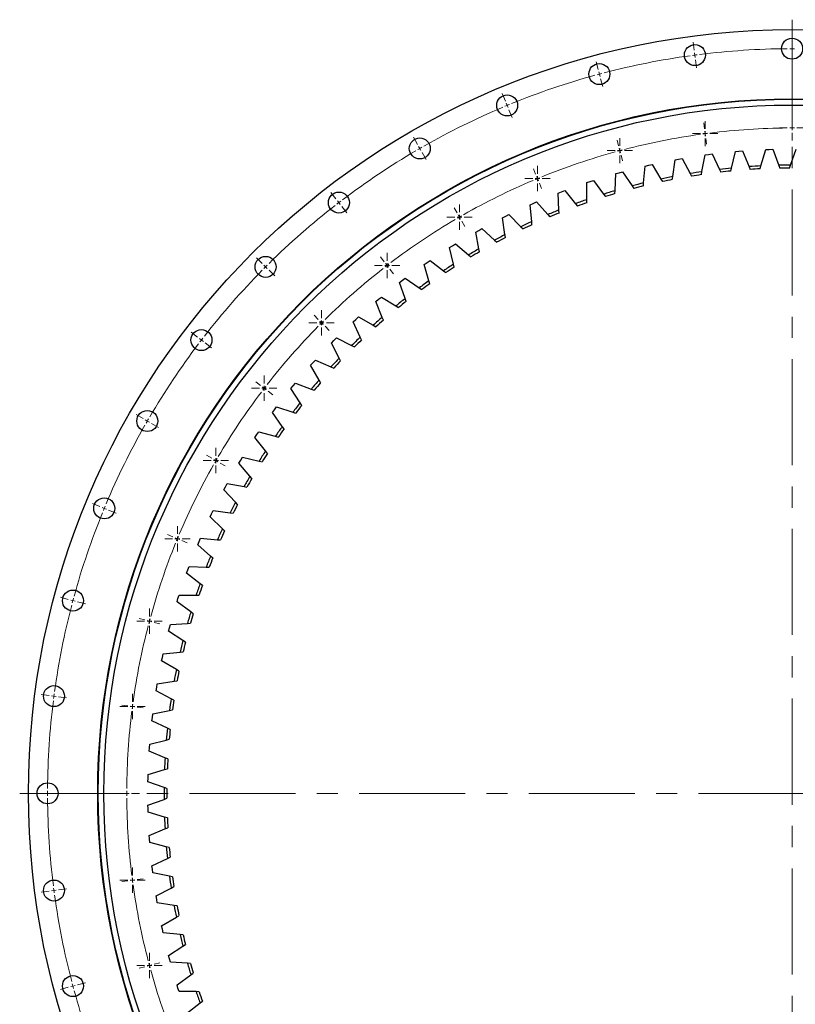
# Model space of a CAD drawing. Header units: millimetres. Extents: x 488 to 8520, y 6652 to 12890.
# Tile 2 of 16: x 1393 to 2206, y 7711 to 8743. Entities that reach past the tile are written whole.
import ezdxf

# ---------------------------------------------------------------- set-up
doc = ezdxf.new("R2010")
doc.units = ezdxf.units.MM
doc.header["$LTSCALE"] = 50
doc.linetypes.add('CENTER', pattern=[10.16, 6.35, -1.27, 1.27, -1.27])

# ---------------------------------------------------------------- blocks, each defined once
blk = doc.blocks.new('SW_CENTERMARKSYMBOL_59')
at = {"color": 0, "linetype": 'Continuous', "lineweight": 18}
for p, q in [((0, 5), (0, 13.25)), ((-5, 0), (-13.25, 0)), ((0, 0), (-2.5, 0)), ((0, 0), (0, 2.5)), ((0, 0), (0, -2.5)), ((0, 0), (2.5, 0)), ((5, 0), (13.25, 0)), ((0, -5), (0, -13.25))]:
    blk.add_line(p, q, dxfattribs=at)
blk = doc.blocks.new('SW_CENTERMARKSYMBOL_60')
at = {"color": 0, "linetype": 'Continuous', "lineweight": 18}
for p, q in [((0, 5), (0, 13.25)), ((-5, 0), (-13.25, 0)), ((0, 0), (-2.5, 0)), ((0, 0), (0, 2.5)), ((0, 0), (0, -2.5)), ((0, 0), (2.5, 0)), ((5, 0), (13.25, 0)), ((0, -5), (0, -13.25))]:
    blk.add_line(p, q, dxfattribs=at)
blk = doc.blocks.new('SW_CENTERMARKSYMBOL_61')
at = {"color": 0, "linetype": 'Continuous', "lineweight": 18}
for p, q in [((0, 5), (0, 13.25)), ((-5, 0), (-13.25, 0)), ((0, 0), (-2.5, 0)), ((0, 0), (0, 2.5)), ((0, 0), (0, -2.5)), ((0, 0), (2.5, 0)), ((5, 0), (13.25, 0)), ((0, -5), (0, -13.25))]:
    blk.add_line(p, q, dxfattribs=at)
blk = doc.blocks.new('SW_CENTERMARKSYMBOL_62')
at = {"color": 0, "linetype": 'Continuous', "lineweight": 18}
for p, q in [((0, 5), (0, 13.25)), ((-5, 0), (-13.25, 0)), ((0, 0), (-2.5, 0)), ((0, 0), (0, 2.5)), ((0, 0), (0, -2.5)), ((0, 0), (2.5, 0)), ((5, 0), (13.25, 0)), ((0, -5), (0, -13.25))]:
    blk.add_line(p, q, dxfattribs=at)
blk = doc.blocks.new('SW_CENTERMARKSYMBOL_63')
at = {"color": 0, "linetype": 'Continuous', "lineweight": 18}
for p, q in [((0, 5), (0, 13.25)), ((-5, 0), (-13.25, 0)), ((0, 0), (-2.5, 0)), ((0, 0), (0, 2.5)), ((0, 0), (0, -2.5)), ((0, 0), (2.5, 0)), ((5, 0), (13.25, 0)), ((0, -5), (0, -13.25))]:
    blk.add_line(p, q, dxfattribs=at)
blk = doc.blocks.new('SW_CENTERMARKSYMBOL_64')
at = {"color": 0, "linetype": 'Continuous', "lineweight": 18}
for p, q in [((0, 5), (0, 13.25)), ((-5, 0), (-13.25, 0)), ((0, 0), (-2.5, 0)), ((0, 0), (0, 2.5)), ((0, 0), (0, -2.5)), ((0, 0), (2.5, 0)), ((5, 0), (13.25, 0)), ((0, -5), (0, -13.25))]:
    blk.add_line(p, q, dxfattribs=at)
blk = doc.blocks.new('SW_CENTERMARKSYMBOL_65')
at = {"color": 0, "linetype": 'Continuous', "lineweight": 18}
for p, q in [((0, 5), (0, 13.25)), ((-5, 0), (-13.25, 0)), ((0, 0), (-2.5, 0)), ((0, 0), (0, 2.5)), ((0, 0), (0, -2.5)), ((0, 0), (2.5, 0)), ((5, 0), (13.25, 0)), ((0, -5), (0, -13.25))]:
    blk.add_line(p, q, dxfattribs=at)
blk = doc.blocks.new('SW_CENTERMARKSYMBOL_66')
at = {"color": 0, "linetype": 'Continuous', "lineweight": 18}
for p, q in [((0, 5), (0, 13.25)), ((-5, 0), (-13.25, 0)), ((0, 0), (-2.5, 0)), ((0, 0), (0, 2.5)), ((0, 0), (0, -2.5)), ((0, 0), (2.5, 0)), ((5, 0), (13.25, 0)), ((0, -5), (0, -13.25))]:
    blk.add_line(p, q, dxfattribs=at)
blk = doc.blocks.new('SW_CENTERMARKSYMBOL_67')
at = {"color": 0, "linetype": 'Continuous', "lineweight": 18}
for p, q in [((0, 5), (0, 13.25)), ((-5, 0), (-13.25, 0)), ((0, 0), (-2.5, 0)), ((0, 0), (0, 2.5)), ((0, 0), (0, -2.5)), ((0, 0), (2.5, 0)), ((5, 0), (13.25, 0)), ((0, -5), (0, -13.25))]:
    blk.add_line(p, q, dxfattribs=at)
blk = doc.blocks.new('SW_CENTERMARKSYMBOL_68')
at = {"color": 0, "linetype": 'Continuous', "lineweight": 18}
for p, q in [((0, 5), (0, 13.25)), ((-5, 0), (-13.25, 0)), ((0, 0), (-2.5, 0)), ((0, 0), (0, 2.5)), ((0, 0), (0, -2.5)), ((0, 0), (2.5, 0)), ((5, 0), (13.25, 0)), ((0, -5), (0, -13.25))]:
    blk.add_line(p, q, dxfattribs=at)
blk = doc.blocks.new('SW_CENTERMARKSYMBOL_69')
at = {"color": 0, "linetype": 'Continuous', "lineweight": 18}
for p, q in [((0, 5), (0, 13.25)), ((-5, 0), (-13.25, 0)), ((0, 0), (-2.5, 0)), ((0, 0), (0, 2.5)), ((0, 0), (0, -2.5)), ((0, 0), (2.5, 0)), ((5, 0), (13.25, 0)), ((0, -5), (0, -13.25))]:
    blk.add_line(p, q, dxfattribs=at)
blk = doc.blocks.new('SW_CENTERMARKSYMBOL_70')
at = {"color": 0, "linetype": 'Continuous', "lineweight": 18}
for p, q in [((0, 5), (0, 13.25)), ((-5, 0), (-13.25, 0)), ((0, 0), (-2.5, 0)), ((0, 0), (0, 2.5)), ((0, 0), (0, -2.5)), ((0, 0), (2.5, 0)), ((5, 0), (13.25, 0)), ((0, -5), (0, -13.25))]:
    blk.add_line(p, q, dxfattribs=at)
blk = doc.blocks.new('SW_CENTERMARKSYMBOL_71')
at = {"color": 0, "linetype": 'Continuous', "lineweight": 18}
for p, q in [((0, 5), (0, 13.25)), ((-5, 0), (-13.25, 0)), ((0, 0), (-2.5, 0)), ((0, 0), (0, 2.5)), ((0, 0), (0, -2.5)), ((0, 0), (2.5, 0)), ((5, 0), (13.25, 0)), ((0, -5), (0, -13.25))]:
    blk.add_line(p, q, dxfattribs=at)
blk = doc.blocks.new('SW_CENTERMARKSYMBOL_72')
at = {"color": 0, "linetype": 'Continuous', "lineweight": 18}
for p, q in [((0, 5), (0, 13.25)), ((-5, 0), (-13.25, 0)), ((0, 0), (-2.5, 0)), ((0, 0), (0, 2.5)), ((0, 0), (0, -2.5)), ((0, 0), (2.5, 0)), ((5, 0), (13.25, 0)), ((0, -5), (0, -13.25))]:
    blk.add_line(p, q, dxfattribs=at)
blk = doc.blocks.new('SW_CENTERMARKSYMBOL_73')
at = {"color": 0, "linetype": 'Continuous', "lineweight": 18}
for p, q in [((0, 5), (0, 13.25)), ((-5, 0), (-13.25, 0)), ((0, 0), (-2.5, 0)), ((0, 0), (0, 2.5)), ((0, 0), (0, -2.5)), ((0, 0), (2.5, 0)), ((5, 0), (13.25, 0)), ((0, -5), (0, -13.25))]:
    blk.add_line(p, q, dxfattribs=at)

msp = doc.modelspace()

# ---------------------------------------------------------------- linework, layer by layer
at = {"linetype": 'CENTER', "lineweight": 18, "ltscale": 0.35}
for p, q in [((2202.5, 8742.7), (2202.5, 7121.9)), ((1393.3, 7932.3), (3011.7, 7932.3))]:
    msp.add_line(p, q, dxfattribs=at)
at = {"color": 0, "linetype": 'Continuous', "lineweight": 18}
for p, q in [((2202.5, 8717.3), (2202.5, 8725.8)), ((2100, 8710.6), (2098.9, 8719)), ((2100.7, 8705.6), (2100.4, 8708.1)), ((2100.7, 8705.6), (2101, 8703.1)), ((2202.5, 8712.3), (2202.5, 8714.8)), ((2202.5, 8712.3), (2202.5, 8709.8)), ((2202.5, 8707.3), (2202.5, 8698.8)), ((1999.3, 8690.5), (1997.1, 8698.7)), ((2101.3, 8700.6), (2102.4, 8692.2)), ((2000.6, 8685.7), (2000, 8688.1)), ((2000.6, 8685.7), (2001.3, 8683.3)), ((2001.9, 8680.9), (2004.1, 8672.7)), ((1902.1, 8657.5), (1898.8, 8665.4)), ((1904, 8652.9), (1903, 8655.2)), ((1904, 8652.9), (1905, 8650.6)), ((1905.9, 8648.3), (1909.2, 8640.4)), ((2110.9, 8628.3), (2110, 8634.5)), ((2202.5, 8634.3), (2202.5, 8640.5)), ((2111.5, 8623.3), (2111.2, 8625.8)), ((2111.5, 8623.3), (2111.8, 8620.8)), ((2202.5, 8629.3), (2202.5, 8631.8)), ((2202.5, 8629.3), (2202.5, 8626.8)), ((2202.5, 8624.3), (2202.5, 8618)), ((1810, 8612.1), (1805.7, 8619.5)), ((2020.8, 8610.4), (2019.2, 8616.4)), ((2112.2, 8618.4), (2113, 8612.2)), ((1812.5, 8607.8), (1811.2, 8609.9)), ((1812.5, 8607.8), (1813.7, 8605.6)), ((1815, 8603.4), (1819.2, 8596.1)), ((2022.1, 8605.5), (2021.4, 8607.9)), ((2022.1, 8605.5), (2022.7, 8603.1)), ((2023.4, 8600.7), (2025, 8594.7)), ((1933.8, 8580.8), (1931.5, 8586.6)), ((1935.8, 8576.2), (1934.8, 8578.5)), ((1935.8, 8576.2), (1936.7, 8573.9)), ((1937.7, 8571.6), (1940.1, 8565.8)), ((1724.6, 8555.1), (1719.4, 8561.8)), ((1727.7, 8551.1), (1726.1, 8553.1)), ((1727.7, 8551.1), (1729.2, 8549.1)), ((1730.7, 8547.1), (1735.9, 8540.4)), ((1851.5, 8540.2), (1848.4, 8545.6)), ((1854, 8535.9), (1852.7, 8538.1)), ((1854, 8535.9), (1855.2, 8533.7)), ((1856.5, 8531.6), (1859.6, 8526.2)), ((1647.4, 8487.4), (1641.4, 8493.4)), ((1775.1, 8489.2), (1771.3, 8494.2)), ((1650.9, 8483.8), (1649.2, 8485.6)), ((1650.9, 8483.8), (1652.7, 8482.1)), ((1654.5, 8480.3), (1660.5, 8474.3)), ((1778.2, 8485.2), (1776.7, 8487.2)), ((1778.2, 8485.2), (1779.7, 8483.3)), ((1781.2, 8481.3), (1785, 8476.3)), ((1706.1, 8428.7), (1701.7, 8433.1)), ((1709.6, 8425.1), (1707.9, 8426.9)), ((1709.6, 8425.1), (1711.4, 8423.4)), ((1713.2, 8421.6), (1717.6, 8417.2)), ((1579.7, 8410.2), (1573, 8415.3)), ((1583.7, 8407.1), (1581.7, 8408.6)), ((1583.7, 8407.1), (1585.7, 8405.6)), ((1587.6, 8404.1), (1594.4, 8398.9)), ((1645.6, 8359.6), (1640.6, 8363.4)), ((1649.5, 8356.6), (1647.5, 8358.1)), ((1649.5, 8356.6), (1651.5, 8355.1)), ((1653.5, 8353.5), (1658.4, 8349.7)), ((1522.7, 8324.8), (1515.3, 8329)), ((1527, 8322.3), (1524.8, 8323.5)), ((1527, 8322.3), (1529.2, 8321)), ((1531.3, 8319.8), (1538.7, 8315.5)), ((1594.5, 8283.3), (1589.1, 8286.4)), ((1598.9, 8280.8), (1596.7, 8282)), ((1598.9, 8280.8), (1601, 8279.5)), ((1603.2, 8278.3), (1608.6, 8275.2)), ((1477.2, 8232.7), (1469.4, 8235.9)), ((1481.9, 8230.8), (1479.6, 8231.7)), ((1481.9, 8230.8), (1484.2, 8229.8)), ((1486.5, 8228.9), (1494.3, 8225.6)), ((1553.9, 8200.9), (1548.2, 8203.3)), ((1558.5, 8199), (1556.2, 8200)), ((1558.5, 8199), (1560.9, 8198.1)), ((1563.2, 8197.1), (1568.9, 8194.7)), ((1444.2, 8135.5), (1436, 8137.7)), ((1449.1, 8134.2), (1446.7, 8134.8)), ((1449.1, 8134.2), (1451.5, 8133.5)), ((1453.9, 8132.9), (1462.1, 8130.7)), ((1524.4, 8114), (1518.4, 8115.6)), ((1529.2, 8112.7), (1526.8, 8113.3)), ((1529.2, 8112.7), (1531.7, 8112)), ((1534.1, 8111.4), (1540.1, 8109.8)), ((1424.2, 8034.7), (1415.8, 8035.9)), ((1429.2, 8034.1), (1426.7, 8034.4)), ((1429.2, 8034.1), (1431.6, 8033.8)), ((1434.1, 8033.4), (1442.5, 8032.3)), ((1506.5, 8023.9), (1500.3, 8024.7)), ((1511.5, 8023.3), (1509, 8023.6)), ((1511.5, 8023.3), (1513.9, 8022.9)), ((1516.4, 8022.6), (1522.6, 8021.8)), ((1417.5, 7932.3), (1409, 7932.3)), ((1422.5, 7932.3), (1420, 7932.3)), ((1422.5, 7932.3), (1425, 7932.3)), ((1427.5, 7932.3), (1436, 7932.3)), ((1500.5, 7932.3), (1494.2, 7932.3)), ((1505.5, 7932.3), (1503, 7932.3)), ((1505.5, 7932.3), (1508, 7932.3)), ((1510.5, 7932.3), (1516.7, 7932.3)), ((1506.5, 7840.7), (1500.3, 7839.8)), ((1511.5, 7841.3), (1509, 7841)), ((1511.5, 7841.3), (1513.9, 7841.6)), ((1516.4, 7842), (1522.6, 7842.8)), ((1424.2, 7829.8), (1415.8, 7828.7)), ((1429.2, 7830.5), (1426.7, 7830.1)), ((1429.2, 7830.5), (1431.6, 7830.8)), ((1434.1, 7831.1), (1442.5, 7832.2)), ((1524.4, 7750.6), (1518.4, 7749)), ((1529.2, 7751.9), (1526.8, 7751.2)), ((1529.2, 7751.9), (1531.7, 7752.5)), ((1534.1, 7753.2), (1540.1, 7754.8)), ((1444.2, 7729.1), (1436, 7726.9)), ((1449.1, 7730.4), (1446.7, 7729.8)), ((1449.1, 7730.4), (1451.5, 7731)), ((1453.9, 7731.7), (1462.1, 7733.9))]:
    msp.add_line(p, q, dxfattribs=at)
at = {"color": 7, "linetype": 'Continuous', "lineweight": 25}
for p, q in [((2115.1, 8601.5), (2118.7, 8602)), ((2118.7, 8602), (2126.5, 8585.9)), ((2138.9, 8587.2), (2143.1, 8604.6)), ((2143.1, 8604.6), (2146.8, 8604.9)), ((2146.8, 8604.9), (2150.4, 8605.2)), ((2150.4, 8605.2), (2157.4, 8588.7)), ((2169.9, 8589.5), (2174.9, 8606.6)), ((2174.9, 8606.6), (2178.6, 8606.8)), ((2178.6, 8606.8), (2182.3, 8606.9)), ((2182.3, 8606.9), (2188.5, 8590.1)), ((2201, 8590.3), (2206.8, 8607.2)), ((2077.4, 8578.3), (2079.9, 8596)), ((2079.9, 8596), (2083.5, 8596.6)), ((2083.5, 8596.6), (2087.2, 8597.3)), ((2087.2, 8597.3), (2095.7, 8581.6)), ((2108, 8583.5), (2111.4, 8601)), ((2111.4, 8601), (2115.1, 8601.5)), ((2017, 8563.6), (2017.9, 8581.4)), ((2017.9, 8581.4), (2021.4, 8582.4)), ((2021.4, 8582.4), (2025, 8583.4)), ((2025, 8583.4), (2034.9, 8568.6)), ((2047, 8571.7), (2048.7, 8589.4)), ((2048.7, 8589.4), (2052.3, 8590.3)), ((2052.3, 8590.3), (2055.9, 8591.1)), ((2055.9, 8591.1), (2065.1, 8575.8)), ((2095.7, 8581.6), (2097.2, 8578.8)), ((2107.5, 8580.3), (2108, 8583.5)), ((2126.5, 8585.9), (2127.8, 8583)), ((2138.2, 8584.1), (2138.9, 8587.2)), ((2157.4, 8588.7), (2158.6, 8585.8)), ((2169, 8586.4), (2169.9, 8589.5)), ((2188.5, 8590.1), (2189.6, 8587.2)), ((2199.9, 8587.3), (2201, 8590.3)), ((1987.4, 8572), (1990.9, 8573.2)), ((1987.4, 8554.1), (1987.4, 8572)), ((1990.9, 8573.2), (1994.4, 8574.3)), ((1994.4, 8574.3), (2005, 8560)), ((2046.7, 8568.5), (2047, 8571.7)), ((2065.1, 8575.8), (2066.8, 8573.1)), ((2077, 8575.1), (2077.4, 8578.3)), ((1957.4, 8561.1), (1960.9, 8562.5)), ((1958.3, 8543.3), (1957.4, 8561.1)), ((1960.9, 8562.5), (1964.3, 8563.8)), ((1964.3, 8563.8), (1975.6, 8549.9)), ((2016.9, 8560.4), (2017, 8563.6)), ((2034.9, 8568.6), (2036.7, 8565.9)), ((1928, 8548.8), (1931.4, 8550.3)), ((1931.4, 8550.3), (1934.8, 8551.8)), ((1934.8, 8551.8), (1946.7, 8538.5)), ((1987.4, 8551), (1987.4, 8554.1)), ((2005, 8560), (2006.9, 8557.4)), ((1929.7, 8531.1), (1928, 8548.8)), ((1958.4, 8540.1), (1958.3, 8543.3)), ((1975.6, 8549.9), (1977.6, 8547.5)), ((1899.2, 8535.2), (1902.5, 8536.9)), ((1901.7, 8517.5), (1899.2, 8535.2)), ((1902.5, 8536.9), (1905.8, 8538.5)), ((1905.8, 8538.5), (1918.4, 8525.8)), ((1930, 8527.9), (1929.7, 8531.1)), ((1946.7, 8538.5), (1948.8, 8536.2)), ((1871.1, 8520.2), (1874.3, 8522)), ((1874.4, 8502.7), (1871.1, 8520.2)), ((1874.3, 8522), (1877.5, 8523.8)), ((1877.5, 8523.8), (1890.6, 8511.7)), ((1918.4, 8525.8), (1920.6, 8523.5)), ((1890.6, 8511.7), (1893, 8509.5)), ((1902.2, 8514.4), (1901.7, 8517.5)), ((1843.7, 8503.9), (1846.8, 8505.9)), ((1847.9, 8486.5), (1843.7, 8503.9)), ((1846.8, 8505.9), (1849.9, 8507.8)), ((1849.9, 8507.8), (1863.6, 8496.3)), ((1875, 8499.5), (1874.4, 8502.7)), ((1817.1, 8486.3), (1820.1, 8488.4)), ((1820.1, 8488.4), (1823.2, 8490.5)), ((1823.2, 8490.5), (1837.4, 8479.7)), ((1863.6, 8496.3), (1866.1, 8494.3)), ((1822.1, 8469.2), (1817.1, 8486.3)), ((1837.4, 8479.7), (1839.9, 8477.8)), ((1848.6, 8483.4), (1847.9, 8486.5)), ((1791.3, 8467.5), (1794.3, 8469.7)), ((1794.3, 8469.7), (1797.2, 8472)), ((1797.2, 8472), (1811.9, 8461.8)), ((1823, 8466.1), (1822.1, 8469.2)), ((1797.1, 8450.6), (1791.3, 8467.5)), ((1811.9, 8461.8), (1814.5, 8460)), ((1766.5, 8447.5), (1769.3, 8449.9)), ((1773.1, 8430.9), (1766.5, 8447.5)), ((1769.3, 8449.9), (1772.2, 8452.2)), ((1772.2, 8452.2), (1787.4, 8442.8)), ((1798.2, 8447.6), (1797.1, 8450.6)), ((1787.4, 8442.8), (1790.1, 8441.1)), ((1742.7, 8426.3), (1745.4, 8428.8)), ((1750.1, 8410.1), (1742.7, 8426.3)), ((1745.4, 8428.8), (1748.1, 8431.3)), ((1748.1, 8431.3), (1763.7, 8422.6)), ((1774.3, 8427.9), (1773.1, 8430.9)), ((1763.7, 8422.6), (1766.5, 8421.1)), ((1719.9, 8404), (1722.4, 8406.7)), ((1722.4, 8406.7), (1725.1, 8409.3)), ((1725.1, 8409.3), (1741, 8401.4)), ((1751.4, 8407.2), (1750.1, 8410.1)), ((1728, 8388.2), (1719.9, 8404)), ((1741, 8401.4), (1743.9, 8399.9)), ((1700.6, 8383.5), (1703.1, 8386.2)), ((1703.1, 8386.2), (1719.4, 8379)), ((1729.4, 8385.3), (1728, 8388.2)), ((1698.1, 8380.7), (1700.6, 8383.5)), ((1707, 8365.2), (1698.1, 8380.7)), ((1719.4, 8379), (1722.3, 8377.8)), ((1708.6, 8362.5), (1707, 8365.2)), ((1677.5, 8356.4), (1679.8, 8359.3)), ((1687.1, 8341.4), (1677.5, 8356.4)), ((1679.8, 8359.3), (1682.2, 8362.1)), ((1682.2, 8362.1), (1698.8, 8355.7)), ((1698.8, 8355.7), (1701.8, 8354.6)), ((1658.1, 8331.1), (1660.2, 8334.1)), ((1660.2, 8334.1), (1662.5, 8337.1)), ((1662.5, 8337.1), (1679.4, 8331.5)), ((1688.8, 8338.7), (1687.1, 8341.4)), ((1668.4, 8316.6), (1658.1, 8331.1)), ((1679.4, 8331.5), (1682.4, 8330.5)), ((1670.2, 8314), (1668.4, 8316.6)), ((1639.8, 8305), (1641.9, 8308.1)), ((1650.8, 8290.9), (1639.8, 8305)), ((1641.9, 8308.1), (1643.9, 8311.1)), ((1643.9, 8311.1), (1661.1, 8306.3)), ((1661.1, 8306.3), (1664.2, 8305.5)), ((1624.8, 8281.2), (1626.7, 8284.3)), ((1626.7, 8284.3), (1644.1, 8280.3)), ((1652.8, 8288.4), (1650.8, 8290.9)), ((1622.9, 8278), (1624.8, 8281.2)), ((1634.5, 8264.5), (1622.9, 8278)), ((1644.1, 8280.3), (1647.2, 8279.6)), ((1636.6, 8262), (1634.5, 8264.5)), ((1607.2, 8250.2), (1608.9, 8253.5)), ((1608.9, 8253.5), (1610.7, 8256.7)), ((1610.7, 8256.7), (1628.3, 8253.6)), ((1628.3, 8253.6), (1631.4, 8253)), ((1619.4, 8237.3), (1607.2, 8250.2)), ((1621.6, 8234.9), (1619.4, 8237.3)), ((1592.8, 8221.8), (1594.4, 8225.1)), ((1605.7, 8209.4), (1592.8, 8221.8)), ((1594.4, 8225.1), (1596, 8228.4)), ((1596, 8228.4), (1613.7, 8226.1)), ((1613.7, 8226.1), (1616.9, 8225.7)), ((1581.3, 8196.1), (1582.7, 8199.5)), ((1582.7, 8199.5), (1600.5, 8198)), ((1608, 8207.2), (1605.7, 8209.4)), ((1579.8, 8192.7), (1581.3, 8196.1)), ((1593.3, 8180.9), (1579.8, 8192.7)), ((1600.5, 8198), (1603.7, 8197.7)), ((1595.6, 8178.8), (1593.3, 8180.9)), ((1569.5, 8166.4), (1570.8, 8169.9)), ((1570.8, 8169.9), (1588.6, 8169.3)), ((1588.6, 8169.3), (1591.8, 8169.1)), ((1568.2, 8163), (1569.5, 8166.4)), ((1582.2, 8151.8), (1568.2, 8163)), ((1584.7, 8149.9), (1582.2, 8151.8)), ((1559.1, 8136.3), (1560.3, 8139.8)), ((1560.3, 8139.8), (1578.1, 8140)), ((1578.1, 8140), (1581.3, 8140)), ((1558.1, 8132.8), (1559.1, 8136.3)), ((1572.5, 8122.3), (1558.1, 8132.8)), ((1575.1, 8120.4), (1572.5, 8122.3)), ((1550.2, 8105.7), (1551.2, 8109.2)), ((1551.2, 8109.2), (1569, 8110.3)), ((1569, 8110.3), (1572.2, 8110.5)), ((1549.3, 8102.1), (1550.2, 8105.7)), ((1564.3, 8092.3), (1549.3, 8102.1)), ((1566.9, 8090.6), (1564.3, 8092.3)), ((1542.8, 8074.7), (1543.6, 8078.3)), ((1543.6, 8078.3), (1561.3, 8080.2)), ((1561.3, 8080.2), (1564.5, 8080.5)), ((1542, 8071.1), (1542.8, 8074.7)), ((1557.4, 8062), (1542, 8071.1)), ((1560.1, 8060.4), (1557.4, 8062)), ((1536.8, 8043.4), (1537.4, 8047)), ((1537.4, 8047), (1555.1, 8049.7)), ((1555.1, 8049.7), (1558.2, 8050.2)), ((1536.2, 8039.7), (1536.8, 8043.4)), ((1552, 8031.4), (1536.2, 8039.7)), ((1554.8, 8029.9), (1552, 8031.4)), ((1532.3, 8011.8), (1532.7, 8015.5)), ((1532.7, 8015.5), (1550.2, 8019)), ((1550.2, 8019), (1553.3, 8019.7)), ((1531.9, 8008.1), (1532.3, 8011.8)), ((1548, 8000.6), (1531.9, 8008.1)), ((1550.9, 7999.2), (1548, 8000.6)), ((1529.3, 7980.1), (1529.6, 7983.7)), ((1529.6, 7983.7), (1546.9, 7988.1)), ((1546.9, 7988.1), (1549.9, 7988.9)), ((1529, 7976.4), (1529.3, 7980.1)), ((1545.5, 7969.6), (1529, 7976.4)), ((1548.5, 7968.4), (1545.5, 7969.6)), ((1527.8, 7948.2), (1527.9, 7951.9)), ((1527.9, 7951.9), (1545, 7957.1)), ((1545, 7957.1), (1548, 7958)), ((1527.7, 7944.5), (1527.8, 7948.2)), ((1544.5, 7938.5), (1527.7, 7944.5)), ((1547.5, 7937.5), (1544.5, 7938.5)), ((1527.7, 7920), (1544.5, 7926)), ((1544.5, 7926), (1547.5, 7927.1)), ((1527.8, 7916.3), (1527.7, 7920)), ((1527.9, 7912.7), (1527.8, 7916.3)), ((1545, 7907.5), (1527.9, 7912.7)), ((1548, 7906.5), (1545, 7907.5)), ((1529, 7888.2), (1545.5, 7895)), ((1545.5, 7895), (1548.5, 7896.2)), ((1529.3, 7884.5), (1529, 7888.2)), ((1529.6, 7880.8), (1529.3, 7884.5)), ((1546.9, 7876.4), (1529.6, 7880.8)), ((1549.9, 7875.7), (1546.9, 7876.4)), ((1531.9, 7856.4), (1548, 7864)), ((1548, 7864), (1550.9, 7865.3)), ((1532.3, 7852.8), (1531.9, 7856.4)), ((1532.7, 7849.1), (1532.3, 7852.8)), ((1550.2, 7845.5), (1532.7, 7849.1)), ((1553.3, 7844.9), (1550.2, 7845.5)), ((1536.2, 7824.8), (1552, 7833.1)), ((1552, 7833.1), (1554.8, 7834.6)), ((1536.8, 7821.2), (1536.2, 7824.8)), ((1537.4, 7817.6), (1536.8, 7821.2)), ((1555.1, 7814.8), (1537.4, 7817.6)), ((1558.2, 7814.3), (1555.1, 7814.8)), ((1542, 7793.5), (1557.4, 7802.5)), ((1557.4, 7802.5), (1560.1, 7804.1)), ((1542.8, 7789.9), (1542, 7793.5)), ((1543.6, 7786.3), (1542.8, 7789.9)), ((1561.3, 7784.4), (1543.6, 7786.3)), ((1564.5, 7784.1), (1561.3, 7784.4)), ((1549.3, 7762.5), (1564.3, 7772.2)), ((1564.3, 7772.2), (1566.9, 7774)), ((1550.2, 7758.9), (1549.3, 7762.5)), ((1551.2, 7755.3), (1550.2, 7758.9)), ((1569, 7754.3), (1551.2, 7755.3)), ((1572.2, 7754.1), (1569, 7754.3)), ((1558.1, 7731.8), (1572.5, 7742.3)), ((1572.5, 7742.3), (1575.1, 7744.1)), ((1559.1, 7728.3), (1558.1, 7731.8)), ((1560.3, 7724.8), (1559.1, 7728.3)), ((1578.1, 7724.6), (1560.3, 7724.8)), ((1581.3, 7724.5), (1578.1, 7724.6)), ((1582.2, 7712.7), (1584.7, 7714.7)), ((1568.2, 7701.6), (1582.2, 7712.7))]:
    msp.add_line(p, q, dxfattribs=at)
for centre, radius in [((2202.5, 7932.3), 800), ((2100.7, 8705.6), 11), ((2202.5, 8712.3), 11), ((2000.6, 8685.7), 11), ((1904, 8652.9), 11), ((2202.5, 7932.3), 727.5), ((2202.5, 7932.3), 727), ((2202.5, 7932.3), 721), ((1812.5, 8607.8), 11), ((1727.7, 8551.1), 11), ((1650.9, 8483.8), 11), ((1583.7, 8407.1), 11), ((1527, 8322.3), 11), ((1481.9, 8230.8), 11), ((1449.1, 8134.2), 11), ((1429.2, 8034.1), 11), ((1422.5, 7932.3), 11), ((1429.2, 7830.5), 11), ((1449.1, 7730.4), 11)]:
    msp.add_circle(centre, radius, dxfattribs=at)
at = {"color": 0, "linetype": 'Continuous', "lineweight": 18}
for radius, start, end in [(780, 97.8673, 104.6327), (780, 97.5, 97.6836), (780, 97.3164, 97.5), (780, 90.3673, 97.1327), (780, 90, 90.1836), (780, 89.8164, 90), (780, 105.3673, 112.1327), (780, 105, 105.1836), (780, 104.8164, 105), (780, 112.3164, 112.5), (780, 112.8673, 119.6327), (780, 112.5, 112.6836), (697, 97.911, 104.589), (697, 97.5, 97.7055), (697, 97.2945, 97.5), (697, 90.411, 97.089), (697, 90, 90.2055), (697, 89.7945, 90), (780, 120.3673, 127.1327), (780, 120, 120.1836), (780, 119.8164, 120), (697, 105.411, 112.089), (697, 105, 105.2055), (697, 104.7945, 105), (697, 112.911, 119.589), (697, 112.5, 112.7055), (697, 112.2945, 112.5), (780, 127.5, 127.6836), (780, 127.3164, 127.5), (780, 127.8673, 134.6327), (697, 120.411, 127.089), (697, 120, 120.2055), (697, 119.7945, 120), (780, 135.3673, 142.1327), (780, 135, 135.1836), (780, 134.8164, 135), (697, 127.911, 134.589), (697, 127.5, 127.7055), (697, 127.2945, 127.5), (697, 134.7945, 135), (697, 135.411, 142.089), (697, 135, 135.2055), (780, 142.5, 142.6836), (780, 142.3164, 142.5), (780, 142.8673, 149.6327), (697, 142.5, 142.7055), (697, 142.2945, 142.5), (697, 142.911, 149.589), (780, 149.8164, 150), (780, 150.3673, 157.1327), (780, 150, 150.1836), (697, 149.7945, 150), (697, 150.411, 157.089), (697, 150, 150.2055), (780, 157.5, 157.6836), (780, 157.3164, 157.5), (780, 157.8673, 164.6327), (697, 157.2945, 157.5), (697, 157.911, 164.589), (697, 157.5, 157.7055), (780, 165.3673, 172.1327), (780, 165, 165.1836), (780, 164.8164, 165), (697, 165.411, 172.089), (697, 165, 165.2055), (697, 164.7945, 165), (780, 172.3164, 172.5), (780, 172.8673, 179.6327), (780, 172.5, 172.6836), (697, 172.2945, 172.5), (697, 172.911, 179.589), (697, 172.5, 172.7055), (780, 179.8164, 180), (780, 180, 180.1836), (697, 179.7945, 180), (697, 180, 180.2055), (780, 180.3673, 187.1327), (697, 180.411, 187.089), (697, 187.2945, 187.5), (697, 187.5, 187.7055), (780, 187.3164, 187.5), (780, 187.5, 187.6836), (697, 187.911, 194.589), (780, 187.8673, 194.6327), (697, 194.7945, 195), (697, 195, 195.2055), (697, 195.411, 202.089), (780, 194.8164, 195), (780, 195, 195.1836), (780, 195.3673, 202.1327)]:
    msp.add_arc((2202.5, 7932.3), radius, start, end, dxfattribs=at)
at = {"color": 7, "linetype": 'Continuous', "lineweight": 25}
for radius, start, end in [(658, 98.2519, 99.3421), (658, 95.5451, 96.6354), (655, 95.6358, 96.5446), (658, 92.8383, 93.9286), (655, 92.929, 93.8379), (658, 90.1316, 91.2218), (655, 90.2223, 91.1311), (658, 103.6654, 104.7557), (658, 100.9586, 102.0489), (655, 101.0493, 101.9582), (655, 98.3426, 99.2514), (658, 106.3722, 107.4624), (655, 106.4629, 107.3717), (655, 103.7561, 104.6649), (658, 109.0789, 110.1692), (655, 109.1696, 110.0785), (658, 111.7857, 112.876), (655, 111.8764, 112.7852), (658, 114.4925, 115.5827), (655, 114.5832, 115.492), (658, 117.1992, 118.2895), (655, 117.2899, 118.1988), (658, 119.906, 120.9963), (655, 119.9967, 120.9055), (658, 122.6128, 123.703), (655, 122.7035, 123.6123), (658, 125.3195, 126.4098), (655, 125.4102, 126.3191), (658, 128.0263, 129.1166), (655, 128.117, 129.0259), (658, 130.7331, 131.8233), (655, 130.8238, 131.7326), (658, 133.4398, 134.5301), (655, 133.5305, 134.4394), (658, 136.1466, 137.2369), (655, 136.2373, 137.1462), (658, 138.8534, 139.9436), (655, 138.9441, 139.8529), (658, 141.5601, 142.6504), (655, 141.6508, 142.5597), (658, 144.2669, 145.3572), (655, 144.3576, 145.2665), (658, 146.9737, 148.0639), (655, 147.0644, 147.9732), (658, 149.6804, 150.7707), (655, 149.7711, 150.68), (658, 152.3872, 153.4775), (655, 152.4779, 153.3868), (658, 155.094, 156.1842), (655, 155.1847, 156.0935), (658, 157.8007, 158.891), (655, 157.8914, 158.8003), (658, 160.5075, 161.5978), (655, 160.5982, 161.5071), (658, 163.2143, 164.3045), (655, 163.305, 164.2138), (658, 165.921, 167.0113), (655, 166.0117, 166.9206), (658, 168.6278, 169.7181), (655, 168.7185, 169.6274), (658, 171.3346, 172.4248), (655, 171.4253, 172.3341), (658, 174.0413, 175.1316), (655, 174.132, 175.0409), (658, 176.7481, 177.8384), (655, 176.8388, 177.7477), (658, 179.4549, 180.5451), (655, 179.5456, 180.4544), (658, 182.1616, 183.2519), (655, 182.2523, 183.1612), (658, 184.8684, 185.9587), (655, 184.9591, 185.868), (658, 187.5752, 188.6654), (655, 187.6659, 188.5747), (658, 190.2819, 191.3722), (655, 190.3726, 191.2815), (658, 192.9887, 194.079), (655, 193.0794, 193.9883), (658, 195.6955, 196.7857), (655, 195.7862, 196.695), (658, 198.4022, 199.4925), (655, 198.4929, 199.4018)]:
    msp.add_arc((2202.5, 7932.3), radius, start, end, dxfattribs=at)

# ---------------------------------------------------------------- block references
at = {"color": 7, "linetype": 'Continuous', "lineweight": 18}
for name, p in [('SW_CENTERMARKSYMBOL_60', (2111.5, 8623.3)), ('SW_CENTERMARKSYMBOL_59', (2202.5, 8629.3)), ('SW_CENTERMARKSYMBOL_61', (2022.1, 8605.5)), ('SW_CENTERMARKSYMBOL_62', (1935.8, 8576.2)), ('SW_CENTERMARKSYMBOL_63', (1854, 8535.9)), ('SW_CENTERMARKSYMBOL_64', (1778.2, 8485.2)), ('SW_CENTERMARKSYMBOL_65', (1709.6, 8425.1)), ('SW_CENTERMARKSYMBOL_66', (1649.5, 8356.6)), ('SW_CENTERMARKSYMBOL_67', (1598.9, 8280.8)), ('SW_CENTERMARKSYMBOL_68', (1558.5, 8199)), ('SW_CENTERMARKSYMBOL_69', (1529.2, 8112.7)), ('SW_CENTERMARKSYMBOL_70', (1511.5, 8023.3)), ('SW_CENTERMARKSYMBOL_71', (1505.5, 7932.3)), ('SW_CENTERMARKSYMBOL_72', (1511.5, 7841.3)), ('SW_CENTERMARKSYMBOL_73', (1529.2, 7751.9))]:
    msp.add_blockref(name, p, dxfattribs=at)

doc.saveas('drawing.dxf')
